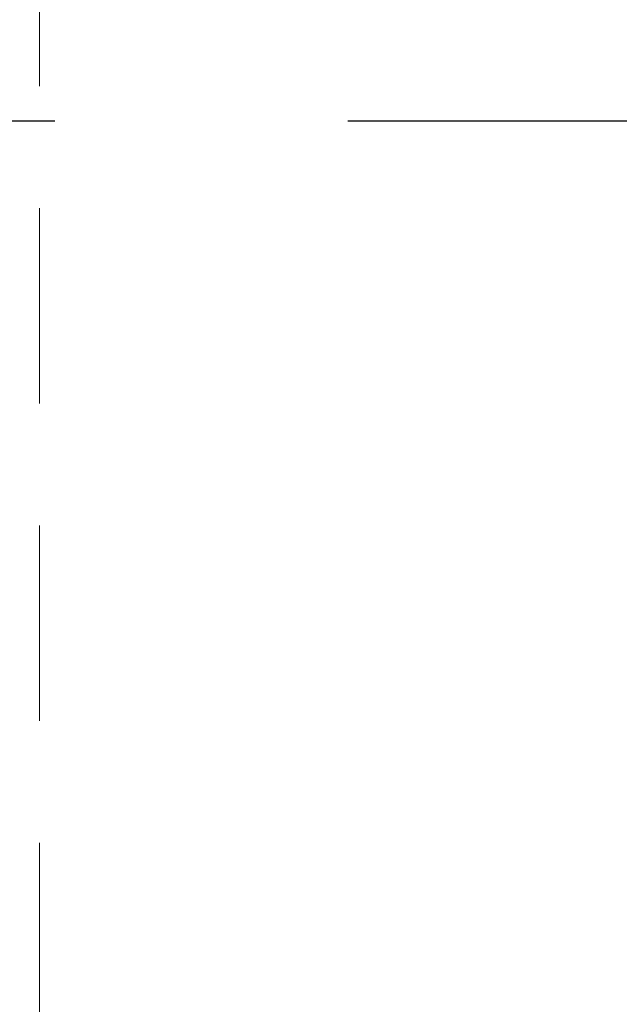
# Model space of a CAD drawing. Header units: millimetres. Extents: x 14199 to 94954, y 30513 to 87642.
# Tile 16 of 54: x 17666 to 18099, y 35420 to 36131. Entities that reach past the tile are written whole.
import ezdxf

# ---------------------------------------------------------------- set-up
doc = ezdxf.new("R2010")
doc.units = ezdxf.units.MM
doc.header["$MEASUREMENT"] = 0
doc.linetypes.add('Discontinu', pattern=[529.166651, 317.499995, -211.666656])
doc.linetypes.add('Tirets', pattern=[229.305464, 141.111124, -88.19434])
doc.layers.add('Métal _ Charpente.Charp_Couv_Bard_Métal', color=7, linetype='Continuous')
doc.layers.add('Nouveau_2D - PLU_Limite de construction.2D', color=7, linetype='Continuous')

# ---------------------------------------------------------------- blocks, each defined once
blk = doc.blocks.new('Poutre_2', base_point=(17585.35, 34328.28))
at = {"layer": 'Métal _ Charpente.Charp_Couv_Bard_Métal', "color": 251, "linetype": 'Tirets', "lineweight": 15, "true_color": 0x6a6a6a}
blk.add_line((17680.35, 35166.24), (17680.35, 47840.57), dxfattribs=at)

msp = doc.modelspace()

# ---------------------------------------------------------------- linework, layer by layer
at = {"layer": 'Nouveau_2D - PLU_Limite de construction.2D', "color": 161, "linetype": 'Discontinu', "lineweight": 25, "true_color": 0x40a5ff}
msp.add_line((14199.01, 36058.28), (89377.17, 36058.28), dxfattribs=at)

# ---------------------------------------------------------------- block references
at = {"layer": 'Métal _ Charpente.Charp_Couv_Bard_Métal', "color": 251, "lineweight": 15, "true_color": 0x6a6a6a}
msp.add_blockref('Poutre_2', (17585.35, 34328.28), dxfattribs=at)

doc.saveas('drawing.dxf')
